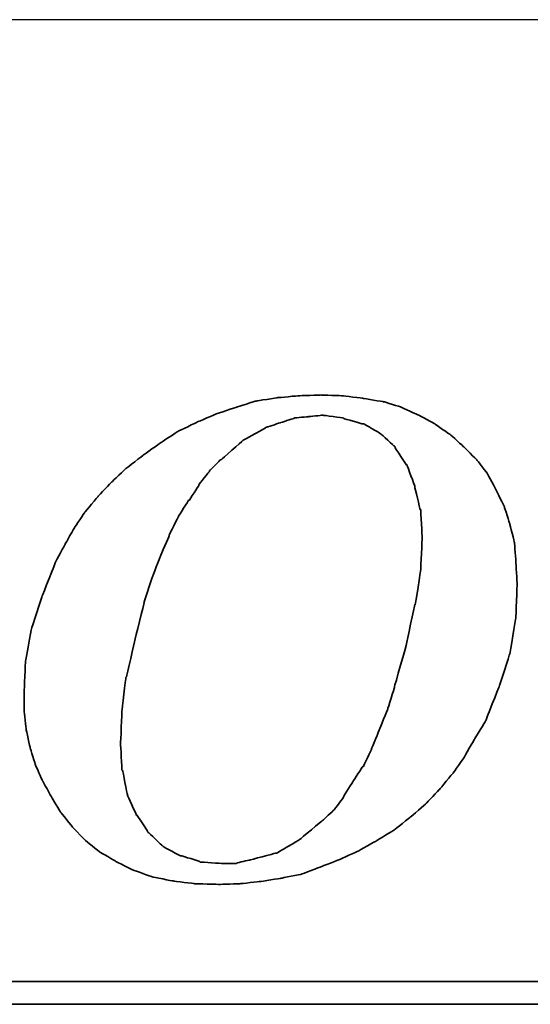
# Model space of a CAD drawing. Header units: millimetres. Extents: x -11 to 266, y -112 to -32.
# Tile 39 of 49: x 195.129 to 195.818, y -92.227 to -90.897. Entities that reach past the tile are written whole.
import ezdxf

# ---------------------------------------------------------------- set-up
doc = ezdxf.new("R2010")
doc.units = ezdxf.units.MM
doc.header["$LTSCALE"] = 0.15
for name, color, linetype in [('DIM', 4, 'CONTINUOUS'), ('layer 1', 7, 'CONTINUOUS'), ('OUT', 3, 'CONTINUOUS')]:
    doc.layers.add(name, color=color, linetype=linetype)

# ---------------------------------------------------------------- blocks, each defined once
blk = doc.blocks.new('TBI MOTION logo(完整正式版)')
at = {"layer": 'layer 1', "color": 22, "lineweight": 35}
for points, knots in [([(35.79625, -6.98375), (35.79625, -6.98375), (36.23125, -7.43875), (36.23125, -7.43875), (36.23125, -7.43875), (36.23125, -7.43875), (36.75625, -7.87125), (36.75625, -7.87125), (36.75625, -7.87125), (36.75625, -7.87125), (37.33125, -8.20375), (37.33125, -8.20375), (37.33125, -8.20375), (37.33125, -8.20375), (37.95625, -8.51875), (37.95625, -8.51875), (37.95625, -8.51875), (37.95625, -8.51875), (38.62625, -8.75875), (38.62625, -8.75875), (38.62625, -8.75875), (38.62625, -8.75875), (39.37125, -8.90375), (39.37125, -8.90375), (39.37125, -8.90375), (39.37125, -8.90375), (40.14125, -8.99875), (40.14125, -8.99875), (40.14125, -8.99875), (40.14125, -8.99875), (41.02625, -9.02375), (41.02625, -9.02375), (41.02625, -9.02375), (41.02625, -9.02375), (41.74625, -8.99875), (41.74625, -8.99875), (41.74625, -8.99875), (41.74625, -8.99875), (42.46625, -8.92375), (42.46625, -8.92375), (42.46625, -8.92375), (42.46625, -8.92375), (43.21125, -8.80625), (43.21125, -8.80625), (43.21125, -8.80625), (43.21125, -8.80625), (43.93125, -8.66375), (43.93125, -8.66375), (43.93125, -8.66375), (43.93125, -8.66375), (44.62625, -8.39875), (44.62625, -8.39875), (44.62625, -8.39875), (44.62625, -8.39875), (45.29625, -8.13375), (45.29625, -8.13375), (45.29625, -8.13375), (45.29625, -8.13375), (45.94625, -7.84375), (45.94625, -7.84375), (45.94625, -7.84375), (45.94625, -7.84375), (46.61625, -7.46375), (46.61625, -7.46375), (46.61625, -7.46375), (46.61625, -7.46375), (47.24125, -7.07875), (47.24125, -7.07875), (47.24125, -7.07875), (47.24125, -7.07875), (47.81625, -6.62375), (47.81625, -6.62375), (47.81625, -6.62375), (47.81625, -6.62375), (48.36875, -6.14375), (48.36875, -6.14375), (48.36875, -6.14375), (48.36875, -6.14375), (48.84625, -5.64125), (48.84625, -5.64125), (48.84625, -5.64125), (48.84625, -5.64125), (49.32625, -5.06375), (49.32625, -5.06375), (49.32625, -5.06375), (49.32625, -5.06375), (49.71125, -4.51374), (49.71125, -4.51374), (49.71125, -4.51374), (49.71125, -4.51374), (50.09625, -3.83874), (50.09625, -3.83874), (50.09625, -3.83874), (50.09625, -3.83874), (50.48125, -3.21374), (50.48125, -3.21374), (50.48125, -3.21374), (50.48125, -3.21374), (50.96125, -1.99125), (50.96125, -1.99125), (50.96125, -1.99125), (50.96125, -1.99125), (51.34375, -0.81875), (51.34375, -0.81875), (51.34375, -0.81875), (51.34375, -0.81875), (51.56125, 0.45624), (51.56125, 0.45624), (51.56125, 0.45624), (51.56125, 0.45624), (51.60625, 1.67624), (51.60625, 1.67624), (51.60625, 1.67624), (51.60625, 1.67624), (51.56125, 2.44625), (51.56125, 2.44625), (51.56125, 2.44625), (51.56125, 2.44625), (51.51125, 3.14125), (51.51125, 3.14125), (51.51125, 3.14125), (51.51125, 3.14125), (51.34375, 3.81125), (51.34375, 3.81125), (51.34375, 3.81125), (51.34375, 3.81125), (51.15125, 4.41125), (51.15125, 4.41125), (51.15125, 4.41125), (51.15125, 4.41125), (50.86125, 5.01125), (50.86125, 5.01125), (50.86125, 5.01125), (50.86125, 5.01125), (50.55125, 5.58875), (50.55125, 5.58875), (50.55125, 5.58875), (50.55125, 5.58875), (50.16625, 6.09125), (50.16625, 6.09125), (50.16625, 6.09125), (50.16625, 6.09125), (49.71125, 6.54875), (49.71125, 6.54875), (49.71125, 6.54875), (49.71125, 6.54875), (49.23125, 6.98125), (49.23125, 6.98125), (49.23125, 6.98125), (49.23125, 6.98125), (48.67875, 7.36625), (48.67875, 7.36625), (48.67875, 7.36625), (48.67875, 7.36625), (48.10375, 7.67625), (48.10375, 7.67625), (48.10375, 7.67625), (48.10375, 7.67625), (47.48125, 7.96375), (47.48125, 7.96375), (47.48125, 7.96375), (47.48125, 7.96375), (46.85625, 8.15625), (46.85625, 8.15625), (46.85625, 8.15625), (46.85625, 8.15625), (46.13625, 8.27624), (46.13625, 8.27624), (46.13625, 8.27624), (46.13625, 8.27624), (45.39125, 8.37125), (45.39125, 8.37125), (45.39125, 8.37125), (45.39125, 8.37125), (44.62625, 8.39624), (44.62625, 8.39624), (44.62625, 8.39624), (44.62625, 8.39624), (43.83625, 8.37125), (43.83625, 8.37125), (43.83625, 8.37125), (43.83625, 8.37125), (43.09125, 8.30125), (43.09125, 8.30125), (43.09125, 8.30125), (43.09125, 8.30125), (42.32125, 8.18125), (42.32125, 8.18125), (42.32125, 8.18125), (42.32125, 8.18125), (41.62875, 7.96375), (41.62875, 7.96375), (41.62875, 7.96375), (41.62875, 7.96375), (40.90625, 7.72625), (40.90625, 7.72625), (40.90625, 7.72625), (40.90625, 7.72625), (40.23624, 7.43625), (40.23624, 7.43625), (40.23624, 7.43625), (40.23624, 7.43625), (39.54124, 7.10125), (39.54124, 7.10125), (39.54124, 7.10125), (39.54124, 7.10125), (38.91625, 6.69125), (38.91625, 6.69125), (38.91625, 6.69125), (38.91625, 6.69125), (38.31625, 6.26125), (38.31625, 6.26125), (38.31625, 6.26125), (38.31625, 6.26125), (37.69125, 5.78125), (37.69125, 5.78125), (37.69125, 5.78125), (37.69125, 5.78125), (37.18625, 5.30125), (37.18625, 5.30125), (37.18625, 5.30125), (37.18625, 5.30125), (36.70625, 4.79624), (36.70625, 4.79624), (36.70625, 4.79624), (36.70625, 4.79624), (36.23125, 4.22125), (36.23125, 4.22125), (36.23125, 4.22125), (36.23125, 4.22125), (35.87124, 3.69375), (35.87124, 3.69375), (35.87124, 3.69375), (35.87124, 3.69375), (35.53125, 3.09125), (35.53125, 3.09125), (35.53125, 3.09125), (35.53125, 3.09125), (35.19875, 2.47125), (35.19875, 2.47125), (35.19875, 2.47125), (35.19875, 2.47125), (34.71625, 1.24625), (34.71625, 1.24625), (34.71625, 1.24625), (34.71625, 1.24625), (34.33125, 0.06874), (34.33125, 0.06874), (34.33125, 0.06874), (34.33125, 0.06874), (34.11625, -1.07875), (34.11625, -1.07875), (34.11625, -1.07875), (34.11625, -1.07875), (34.07125, -2.15875), (34.07125, -2.15875), (34.07125, -2.15875), (34.07125, -2.15875), (34.07125, -2.85375), (34.07125, -2.85375), (34.07125, -2.85375), (34.07125, -2.85375), (34.14125, -3.50375), (34.14125, -3.50375), (34.14125, -3.50375), (34.14125, -3.50375), (34.28625, -4.17375), (34.28625, -4.17375), (34.28625, -4.17375), (34.28625, -4.17375), (34.47625, -4.77624), (34.47625, -4.77624), (34.47625, -4.77624), (34.47625, -4.77624), (34.71625, -5.32625), (34.71625, -5.32625), (34.71625, -5.32625), (34.71625, -5.32625), (35.05375, -5.92875), (35.05375, -5.92875), (35.05375, -5.92875), (35.05375, -5.92875), (35.36375, -6.45375), (35.36375, -6.45375), (35.36375, -6.45375), (35.36375, -6.45375), (35.79625, -6.98375), (35.79625, -6.98375)], [0, 0, 0, 0, 0.01388889, 0.01388889, 0.01388889, 0.0138889, 0.02777778, 0.02777778, 0.02777778, 0.02777779, 0.04166667, 0.04166667, 0.04166667, 0.04166668, 0.05555556, 0.05555556, 0.05555556, 0.05555557, 0.06944444, 0.06944444, 0.06944444, 0.06944445, 0.08333333, 0.08333333, 0.08333333, 0.08333334, 0.09722222, 0.09722222, 0.09722222, 0.09722223, 0.11111111, 0.11111111, 0.11111111, 0.11111112, 0.125, 0.125, 0.125, 0.12500001, 0.13888889, 0.13888889, 0.13888889, 0.1388889, 0.15277778, 0.15277778, 0.15277778, 0.15277779, 0.16666667, 0.16666667, 0.16666667, 0.16666668, 0.18055556, 0.18055556, 0.18055556, 0.18055557, 0.19444444, 0.19444444, 0.19444444, 0.19444445, 0.20833333, 0.20833333, 0.20833333, 0.20833334, 0.22222222, 0.22222222, 0.22222222, 0.22222223, 0.23611111, 0.23611111, 0.23611111, 0.23611112, 0.25, 0.25, 0.25, 0.25000001, 0.26388889, 0.26388889, 0.26388889, 0.2638889, 0.27777778, 0.27777778, 0.27777778, 0.27777779, 0.29166667, 0.29166667, 0.29166667, 0.29166668, 0.30555556, 0.30555556, 0.30555556, 0.30555557, 0.31944444, 0.31944444, 0.31944444, 0.31944445, 0.33333333, 0.33333333, 0.33333333, 0.33333334, 0.34722222, 0.34722222, 0.34722222, 0.34722223, 0.36111111, 0.36111111, 0.36111111, 0.36111112, 0.375, 0.375, 0.375, 0.37500001, 0.38888889, 0.38888889, 0.38888889, 0.3888889, 0.40277778, 0.40277778, 0.40277778, 0.40277779, 0.41666667, 0.41666667, 0.41666667, 0.41666668, 0.43055556, 0.43055556, 0.43055556, 0.43055557, 0.44444444, 0.44444444, 0.44444444, 0.44444445, 0.45833333, 0.45833333, 0.45833333, 0.45833334, 0.47222222, 0.47222222, 0.47222222, 0.47222223, 0.48611111, 0.48611111, 0.48611111, 0.48611112, 0.5, 0.5, 0.5, 0.50000001, 0.51388889, 0.51388889, 0.51388889, 0.5138889, 0.52777778, 0.52777778, 0.52777778, 0.52777779, 0.54166667, 0.54166667, 0.54166667, 0.54166668, 0.55555556, 0.55555556, 0.55555556, 0.55555557, 0.56944444, 0.56944444, 0.56944444, 0.56944445, 0.58333333, 0.58333333, 0.58333333, 0.58333334, 0.59722222, 0.59722222, 0.59722222, 0.59722223, 0.61111111, 0.61111111, 0.61111111, 0.61111112, 0.625, 0.625, 0.625, 0.62500001, 0.63888889, 0.63888889, 0.63888889, 0.6388889, 0.65277778, 0.65277778, 0.65277778, 0.65277779, 0.66666667, 0.66666667, 0.66666667, 0.66666668, 0.68055556, 0.68055556, 0.68055556, 0.68055557, 0.69444444, 0.69444444, 0.69444444, 0.69444445, 0.70833333, 0.70833333, 0.70833333, 0.70833334, 0.72222222, 0.72222222, 0.72222222, 0.72222223, 0.73611111, 0.73611111, 0.73611111, 0.73611112, 0.75, 0.75, 0.75, 0.75000001, 0.76388889, 0.76388889, 0.76388889, 0.7638889, 0.77777778, 0.77777778, 0.77777778, 0.77777779, 0.79166667, 0.79166667, 0.79166667, 0.79166668, 0.80555556, 0.80555556, 0.80555556, 0.80555557, 0.81944444, 0.81944444, 0.81944444, 0.81944445, 0.83333333, 0.83333333, 0.83333333, 0.83333334, 0.84722222, 0.84722222, 0.84722222, 0.84722223, 0.86111111, 0.86111111, 0.86111111, 0.86111112, 0.875, 0.875, 0.875, 0.87500001, 0.88888889, 0.88888889, 0.88888889, 0.8888889, 0.90277778, 0.90277778, 0.90277778, 0.90277779, 0.91666667, 0.91666667, 0.91666667, 0.91666668, 0.93055556, 0.93055556, 0.93055556, 0.93055557, 0.94444444, 0.94444444, 0.94444444, 0.94444445, 0.95833333, 0.95833333, 0.95833333, 0.95833334, 0.97222222, 0.97222222, 0.97222222, 0.97222223, 0.98611111, 0.98611111, 0.98611111, 0.98611112, 1, 1, 1, 1]), ([(38.33875, 1.03124), (38.33875, 1.03124), (38.62625, 1.89625), (38.62625, 1.89625), (38.62625, 1.89625), (38.62625, 1.89625), (38.91625, 2.66375), (38.91625, 2.66375), (38.91625, 2.66375), (38.91625, 2.66375), (39.22625, 3.38125), (39.22625, 3.38125), (39.22625, 3.38125), (39.22625, 3.38125), (39.22625, 3.40624), (39.22625, 3.40624), (39.22625, 3.40624), (39.22625, 3.40624), (39.56124, 4.07624), (39.56124, 4.07624), (39.56124, 4.07624), (39.56124, 4.07624), (39.92125, 4.65125), (39.92125, 4.65125), (39.92125, 4.65125), (39.92125, 4.65125), (39.94625, 4.65125), (39.94625, 4.65125), (39.94625, 4.65125), (39.94625, 4.65125), (40.28125, 5.17875), (40.28125, 5.17875), (40.28125, 5.17875), (40.28125, 5.17875), (40.28125, 5.20375), (40.28125, 5.20375), (40.28125, 5.20375), (40.28125, 5.20375), (40.66875, 5.68625), (40.66875, 5.68625), (40.66875, 5.68625), (40.66875, 5.68625), (40.66875, 5.70625), (40.66875, 5.70625), (40.66875, 5.70625), (40.66875, 5.70625), (41.05124, 6.09125), (41.05124, 6.09125), (41.05124, 6.09125), (41.05124, 6.09125), (41.07625, 6.09125), (41.07625, 6.09125), (41.07625, 6.09125), (41.07625, 6.09125), (41.84125, 6.76625), (41.84125, 6.76625), (41.84125, 6.76625), (41.84125, 6.76625), (41.86625, 6.78625), (41.86625, 6.78625), (41.86625, 6.78625), (41.86625, 6.78625), (42.73125, 7.26624), (42.73125, 7.26624), (42.73125, 7.26624), (42.73125, 7.26624), (42.75625, 7.26624), (42.75625, 7.26624), (42.75625, 7.26624), (42.75625, 7.26624), (43.18625, 7.41125), (43.18625, 7.41125), (43.18625, 7.41125), (43.18625, 7.41125), (43.64125, 7.55625), (43.64125, 7.55625), (43.64125, 7.55625), (43.64125, 7.55625), (43.66625, 7.55625), (43.66625, 7.55625), (43.66625, 7.55625), (43.66625, 7.55625), (43.69125, 7.58124), (43.69125, 7.58124), (43.69125, 7.58124), (43.69125, 7.58124), (44.19125, 7.62625), (44.19125, 7.62625), (44.19125, 7.62625), (44.19125, 7.62625), (44.67125, 7.67625), (44.67125, 7.67625), (44.67125, 7.67625), (44.67125, 7.67625), (44.69625, 7.67625), (44.69625, 7.67625), (44.69625, 7.67625), (44.69625, 7.67625), (45.41875, 7.58124), (45.41875, 7.58124), (45.41875, 7.58124), (45.41875, 7.58124), (45.44125, 7.55625), (45.44125, 7.55625), (45.44125, 7.55625), (45.44125, 7.55625), (46.11125, 7.36625), (46.11125, 7.36625), (46.11125, 7.36625), (46.11125, 7.36625), (46.13625, 7.36625), (46.13625, 7.36625), (46.13625, 7.36625), (46.13625, 7.36625), (46.15875, 7.36625), (46.15875, 7.36625), (46.15875, 7.36625), (46.15875, 7.36625), (46.73625, 7.02624), (46.73625, 7.02624), (46.73625, 7.02624), (46.73625, 7.02624), (46.76125, 7.00624), (46.76125, 7.00624), (46.76125, 7.00624), (46.76125, 7.00624), (47.24125, 6.57124), (47.24125, 6.57124), (47.24125, 6.57124), (47.24125, 6.57124), (47.26625, 6.54875), (47.26625, 6.54875), (47.26625, 6.54875), (47.26625, 6.54875), (47.26625, 6.52375), (47.26625, 6.52375), (47.26625, 6.52375), (47.26625, 6.52375), (47.67375, 5.89875), (47.67375, 5.89875), (47.67375, 5.89875), (47.67375, 5.89875), (47.69625, 5.89875), (47.69625, 5.89875), (47.69625, 5.89875), (47.69625, 5.89875), (47.69625, 5.87625), (47.69625, 5.87625), (47.69625, 5.87625), (47.69625, 5.87625), (47.96125, 5.15625), (47.96125, 5.15625), (47.96125, 5.15625), (47.96125, 5.15625), (47.96125, 5.13125), (47.96125, 5.13125), (47.96125, 5.13125), (47.96125, 5.13125), (48.15125, 4.31875), (48.15125, 4.31875), (48.15125, 4.31875), (48.15125, 4.31875), (48.17625, 4.31875), (48.17625, 4.31875), (48.17625, 4.31875), (48.17625, 4.31875), (48.17625, 4.29125), (48.17625, 4.29125), (48.17625, 4.29125), (48.17625, 4.29125), (48.22625, 3.33125), (48.22625, 3.33125), (48.22625, 3.33125), (48.22625, 3.33125), (48.22625, 3.30875), (48.22625, 3.30875), (48.22625, 3.30875), (48.22625, 3.30875), (48.17625, 2.20624), (48.17625, 2.20624), (48.17625, 2.20624), (48.17625, 2.20624), (48.17625, 2.18124), (48.17625, 2.18124), (48.17625, 2.18124), (48.17625, 2.18124), (47.98375, 0.93624), (47.98375, 0.93624), (47.98375, 0.93624), (47.98375, 0.93624), (47.96125, 0.93624), (47.96125, 0.93624), (47.96125, 0.93624), (47.96125, 0.93624), (47.67375, -0.45874), (47.67375, -0.45874), (47.67375, -0.45874), (47.67375, -0.45874), (47.24125, -1.99125), (47.24125, -1.99125), (47.24125, -1.99125), (47.24125, -1.99125), (47.24125, -2.01874), (47.24125, -2.01874), (47.24125, -2.01874), (47.24125, -2.01874), (47.00125, -2.78375), (47.00125, -2.78375), (47.00125, -2.78375), (47.00125, -2.78375), (46.71125, -3.50375), (46.71125, -3.50375), (46.71125, -3.50375), (46.71125, -3.50375), (46.42625, -4.19875), (46.42625, -4.19875), (46.42625, -4.19875), (46.42625, -4.19875), (46.42625, -4.22375), (46.42625, -4.22375), (46.42625, -4.22375), (46.42625, -4.22375), (46.13625, -4.82374), (46.13625, -4.82374), (46.13625, -4.82374), (46.13625, -4.82374), (46.11125, -4.82374), (46.11125, -4.82374), (46.11125, -4.82374), (46.11125, -4.82374), (45.77625, -5.35125), (45.77625, -5.35125), (45.77625, -5.35125), (45.77625, -5.35125), (45.44125, -5.87875), (45.44125, -5.87875), (45.44125, -5.87875), (45.44125, -5.87875), (45.44125, -5.90375), (45.44125, -5.90375), (45.44125, -5.90375), (45.44125, -5.90375), (45.10625, -6.35875), (45.10625, -6.35875), (45.10625, -6.35875), (45.10625, -6.35875), (45.08125, -6.38375), (45.08125, -6.38375), (45.08125, -6.38375), (45.08125, -6.38375), (44.69625, -6.74375), (44.69625, -6.74375), (44.69625, -6.74375), (44.69625, -6.74375), (43.88375, -7.41625), (43.88375, -7.41625), (43.88375, -7.41625), (43.88375, -7.41625), (43.85625, -7.43875), (43.85625, -7.43875), (43.85625, -7.43875), (43.85625, -7.43875), (43.04125, -7.91875), (43.04125, -7.91875), (43.04125, -7.91875), (43.04125, -7.91875), (43.01625, -7.91875), (43.01625, -7.91875), (43.01625, -7.91875), (43.01625, -7.91875), (42.99625, -7.91875), (42.99625, -7.91875), (42.99625, -7.91875), (42.99625, -7.91875), (42.08125, -8.15875), (42.08125, -8.15875), (42.08125, -8.15875), (42.08125, -8.15875), (41.65125, -8.25625), (41.65125, -8.25625), (41.65125, -8.25625), (41.65125, -8.25625), (41.62875, -8.27875), (41.62875, -8.27875), (41.62875, -8.27875), (41.62875, -8.27875), (41.60125, -8.27875), (41.60125, -8.27875), (41.60125, -8.27875), (41.60125, -8.27875), (41.12125, -8.27875), (41.12125, -8.27875), (41.12125, -8.27875), (41.12125, -8.27875), (40.35624, -8.23125), (40.35624, -8.23125), (40.35624, -8.23125), (40.35624, -8.23125), (40.33125, -8.23125), (40.33125, -8.23125), (40.33125, -8.23125), (40.33125, -8.23125), (40.30625, -8.20375), (40.30625, -8.20375), (40.30625, -8.20375), (40.30625, -8.20375), (39.68375, -8.01375), (39.68375, -8.01375), (39.68375, -8.01375), (39.68375, -8.01375), (39.66124, -8.01375), (39.66124, -8.01375), (39.66124, -8.01375), (39.66124, -8.01375), (39.63625, -8.01375), (39.63625, -8.01375), (39.63625, -8.01375), (39.63625, -8.01375), (39.01125, -7.67875), (39.01125, -7.67875), (39.01125, -7.67875), (39.01125, -7.67875), (38.98875, -7.65375), (38.98875, -7.65375), (38.98875, -7.65375), (38.98875, -7.65375), (38.48625, -7.17375), (38.48625, -7.17375), (38.48625, -7.17375), (38.48625, -7.17375), (38.45875, -7.14875), (38.45875, -7.14875), (38.45875, -7.14875), (38.45875, -7.14875), (38.45875, -7.12875), (38.45875, -7.12875), (38.45875, -7.12875), (38.45875, -7.12875), (38.07625, -6.54875), (38.07625, -6.54875), (38.07625, -6.54875), (38.07625, -6.54875), (38.05125, -6.54875), (38.05125, -6.54875), (38.05125, -6.54875), (38.05125, -6.54875), (38.05125, -6.52875), (38.05125, -6.52875), (38.05125, -6.52875), (38.05125, -6.52875), (37.74125, -5.85375), (37.74125, -5.85375), (37.74125, -5.85375), (37.74125, -5.85375), (37.74125, -5.82875), (37.74125, -5.82875), (37.74125, -5.82875), (37.74125, -5.82875), (37.57375, -4.96875), (37.57375, -4.96875), (37.57375, -4.96875), (37.57375, -4.96875), (37.54625, -4.94375), (37.54625, -4.94375), (37.54625, -4.94375), (37.54625, -4.94375), (37.50125, -4.03375), (37.50125, -4.03375), (37.50125, -4.03375), (37.50125, -4.03375), (37.50125, -4.00875), (37.50125, -4.00875), (37.50125, -4.00875), (37.50125, -4.00875), (37.54625, -2.85375), (37.54625, -2.85375), (37.54625, -2.85375), (37.54625, -2.85375), (37.69125, -1.65875), (37.69125, -1.65875), (37.69125, -1.65875), (37.69125, -1.65875), (37.71624, -1.63375), (37.71624, -1.63375), (37.71624, -1.63375), (37.71624, -1.63375), (38.00375, -0.33875), (38.00375, -0.33875), (38.00375, -0.33875), (38.00375, -0.33875), (38.33875, 1.00624), (38.33875, 1.00624), (38.33875, 1.00624), (38.33875, 1.00624), (38.33875, 1.03124), (38.33875, 1.03124)], [0, 0, 0, 0, 0.01010101, 0.01010101, 0.01010101, 0.01010102, 0.02020202, 0.02020202, 0.02020202, 0.02020203, 0.03030303, 0.03030303, 0.03030303, 0.03030304, 0.04040404, 0.04040404, 0.04040404, 0.04040405, 0.05050505, 0.05050505, 0.05050505, 0.05050506, 0.06060606, 0.06060606, 0.06060606, 0.06060607, 0.07070707, 0.07070707, 0.07070707, 0.07070708, 0.08080808, 0.08080808, 0.08080808, 0.08080809, 0.09090909, 0.09090909, 0.09090909, 0.0909091, 0.1010101, 0.1010101, 0.1010101, 0.10101011, 0.11111111, 0.11111111, 0.11111111, 0.11111112, 0.12121212, 0.12121212, 0.12121212, 0.12121213, 0.13131313, 0.13131313, 0.13131313, 0.13131314, 0.14141414, 0.14141414, 0.14141414, 0.14141415, 0.15151515, 0.15151515, 0.15151515, 0.15151516, 0.16161616, 0.16161616, 0.16161616, 0.16161617, 0.17171717, 0.17171717, 0.17171717, 0.17171718, 0.18181818, 0.18181818, 0.18181818, 0.18181819, 0.19191919, 0.19191919, 0.19191919, 0.1919192, 0.2020202, 0.2020202, 0.2020202, 0.20202021, 0.21212121, 0.21212121, 0.21212121, 0.21212122, 0.22222222, 0.22222222, 0.22222222, 0.22222223, 0.23232323, 0.23232323, 0.23232323, 0.23232324, 0.24242424, 0.24242424, 0.24242424, 0.24242425, 0.25252525, 0.25252525, 0.25252525, 0.25252526, 0.26262626, 0.26262626, 0.26262626, 0.26262627, 0.27272727, 0.27272727, 0.27272727, 0.27272728, 0.28282828, 0.28282828, 0.28282828, 0.28282829, 0.29292929, 0.29292929, 0.29292929, 0.2929293, 0.3030303, 0.3030303, 0.3030303, 0.30303031, 0.31313131, 0.31313131, 0.31313131, 0.31313132, 0.32323232, 0.32323232, 0.32323232, 0.32323233, 0.33333333, 0.33333333, 0.33333333, 0.33333334, 0.34343434, 0.34343434, 0.34343434, 0.34343435, 0.35353535, 0.35353535, 0.35353535, 0.35353536, 0.36363636, 0.36363636, 0.36363636, 0.36363637, 0.37373737, 0.37373737, 0.37373737, 0.37373738, 0.38383838, 0.38383838, 0.38383838, 0.38383839, 0.39393939, 0.39393939, 0.39393939, 0.3939394, 0.4040404, 0.4040404, 0.4040404, 0.40404041, 0.41414141, 0.41414141, 0.41414141, 0.41414142, 0.42424242, 0.42424242, 0.42424242, 0.42424243, 0.43434343, 0.43434343, 0.43434343, 0.43434344, 0.44444444, 0.44444444, 0.44444444, 0.44444445, 0.45454545, 0.45454545, 0.45454545, 0.45454546, 0.46464646, 0.46464646, 0.46464646, 0.46464647, 0.47474747, 0.47474747, 0.47474747, 0.47474748, 0.48484848, 0.48484848, 0.48484848, 0.48484849, 0.49494949, 0.49494949, 0.49494949, 0.4949495, 0.50505051, 0.50505051, 0.50505051, 0.50505052, 0.51515152, 0.51515152, 0.51515152, 0.51515153, 0.52525253, 0.52525253, 0.52525253, 0.52525254, 0.53535354, 0.53535354, 0.53535354, 0.53535355, 0.54545455, 0.54545455, 0.54545455, 0.54545456, 0.55555556, 0.55555556, 0.55555556, 0.55555557, 0.56565657, 0.56565657, 0.56565657, 0.56565658, 0.57575758, 0.57575758, 0.57575758, 0.57575759, 0.58585859, 0.58585859, 0.58585859, 0.5858586, 0.5959596, 0.5959596, 0.5959596, 0.59595961, 0.60606061, 0.60606061, 0.60606061, 0.60606062, 0.61616162, 0.61616162, 0.61616162, 0.61616163, 0.62626263, 0.62626263, 0.62626263, 0.62626264, 0.63636364, 0.63636364, 0.63636364, 0.63636365, 0.64646465, 0.64646465, 0.64646465, 0.64646466, 0.65656566, 0.65656566, 0.65656566, 0.65656567, 0.66666667, 0.66666667, 0.66666667, 0.66666668, 0.67676768, 0.67676768, 0.67676768, 0.67676769, 0.68686869, 0.68686869, 0.68686869, 0.6868687, 0.6969697, 0.6969697, 0.6969697, 0.69696971, 0.70707071, 0.70707071, 0.70707071, 0.70707072, 0.71717172, 0.71717172, 0.71717172, 0.71717173, 0.72727273, 0.72727273, 0.72727273, 0.72727274, 0.73737374, 0.73737374, 0.73737374, 0.73737375, 0.74747475, 0.74747475, 0.74747475, 0.74747476, 0.75757576, 0.75757576, 0.75757576, 0.75757577, 0.76767677, 0.76767677, 0.76767677, 0.76767678, 0.77777778, 0.77777778, 0.77777778, 0.77777779, 0.78787879, 0.78787879, 0.78787879, 0.7878788, 0.7979798, 0.7979798, 0.7979798, 0.79797981, 0.80808081, 0.80808081, 0.80808081, 0.80808082, 0.81818182, 0.81818182, 0.81818182, 0.81818183, 0.82828283, 0.82828283, 0.82828283, 0.82828284, 0.83838384, 0.83838384, 0.83838384, 0.83838385, 0.84848485, 0.84848485, 0.84848485, 0.84848486, 0.85858586, 0.85858586, 0.85858586, 0.85858587, 0.86868687, 0.86868687, 0.86868687, 0.86868688, 0.87878788, 0.87878788, 0.87878788, 0.87878789, 0.88888889, 0.88888889, 0.88888889, 0.8888889, 0.8989899, 0.8989899, 0.8989899, 0.89898991, 0.90909091, 0.90909091, 0.90909091, 0.90909092, 0.91919192, 0.91919192, 0.91919192, 0.91919193, 0.92929293, 0.92929293, 0.92929293, 0.92929294, 0.93939394, 0.93939394, 0.93939394, 0.93939395, 0.94949495, 0.94949495, 0.94949495, 0.94949496, 0.95959596, 0.95959596, 0.95959596, 0.95959597, 0.96969697, 0.96969697, 0.96969697, 0.96969698, 0.97979798, 0.97979798, 0.97979798, 0.97979799, 0.98989899, 0.98989899, 0.98989899, 0.989899, 1, 1, 1, 1]), ([(75.90875, -9.47875), (75.90875, -9.47875), (75.90875, -12.28625), (75.90875, -12.28625), (75.90875, -12.28625), (75.90875, -12.28625), (75.90875, -12.47875), (75.90875, -12.47875), (75.90875, -12.47875), (75.90875, -12.47875), (75.71625, -12.47875), (75.71625, -12.47875), (75.71625, -12.47875), (75.71625, -12.47875), (-88.32875, -12.47875), (-88.32875, -12.47875), (-88.32875, -12.47875), (-88.32875, -12.47875), (-88.32875, -13.29375), (-88.32875, -13.29375), (-88.32875, -13.29375), (-88.32875, -13.29375), (82.89125, -13.29375), (82.89125, -13.29375), (82.89125, -13.29375), (82.89125, -13.29375), (75.90875, -9.47875), (75.90875, -9.47875)], [0, 0, 0, 0, 0.14285714, 0.14285714, 0.14285714, 0.14285715, 0.28571429, 0.28571429, 0.28571429, 0.2857143, 0.42857143, 0.42857143, 0.42857143, 0.42857144, 0.57142857, 0.57142857, 0.57142857, 0.57142858, 0.71428571, 0.71428571, 0.71428571, 0.71428572, 0.85714286, 0.85714286, 0.85714286, 0.85714287, 1, 1, 1, 1])]:
    blk.add_open_spline(points, degree=3, knots=knots, dxfattribs=at)

msp = doc.modelspace()

# ---------------------------------------------------------------- linework, layer by layer
at = {"layer": 'OUT', "color": 0}
msp.add_line((187.6004, -90.8969), (198.1463, -90.8969), dxfattribs=at)

# ---------------------------------------------------------------- block references
at = {"layer": 'DIM', "color": 0, "xscale": 0.0379463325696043, "yscale": 0.0379463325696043, "zscale": 0.0379463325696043}
msp.add_blockref('TBI MOTION logo(完整正式版)', (193.8419, -91.7225), dxfattribs=at)

doc.saveas('drawing.dxf')
